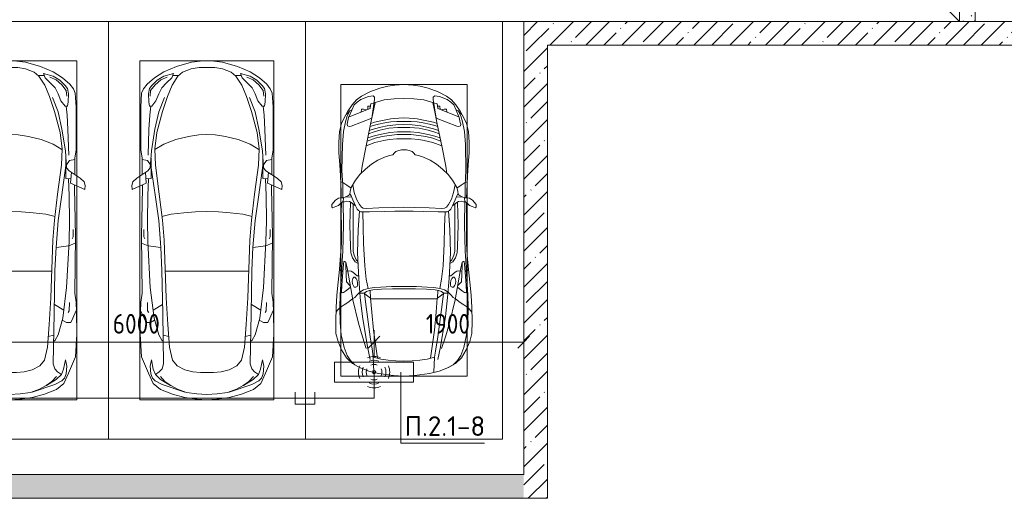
# Model space of a CAD drawing. Header units: millimetres. Extents: x -32229 to 170644, y -13689 to 125138.
# Tile 226 of 256: x 45008 to 57504, y 46900 to 52973. Entities that reach past the tile are written whole.
import ezdxf

# ---------------------------------------------------------------- set-up
doc = ezdxf.new("R2010")
doc.units = ezdxf.units.MM
for name, color, linetype, lineweight in [('A-ANNO-DIMS', 7, 'Continuous', 9), ('A-ANNO-DIMS-200', 7, 'Continuous', 9), ('A-ANNO-NOTE', 7, 'Continuous', 18), ('A-DETL-GENF', 7, 'Continuous', 18), ('A-DETL-THIN', 7, 'Continuous', 9), ('A-FLOR', 7, 'Continuous', 18), ('A-WALL', 7, 'Continuous', 18), ('A-WALL-PATT', 7, 'Continuous', 40), ('C-PRKG', 7, 'Continuous', 18), ('G-ANNO-TEXT', 7, 'Continuous', 9), ('I-WALL', 7, 'Continuous', 18)]:
    doc.layers.add(name, color=color, linetype=linetype, lineweight=lineweight)
doc.layers.add('A-DETL', color=7, linetype='Continuous', lineweight=9, true_color=0x00a600)
doc.styles.add('GOST Common_6', font='GOST_Common.ttf', dxfattribs={"width": 0.9, "height": 250})
doc.styles.add('ISOCPEUR', font='isocpeur.ttf', dxfattribs={"height": 250})
doc.dimstyles.new('ГОСТ_2_5_мм2', dxfattribs={"dimscale": 304.8, "dimtxt": 251.428749, "dimasz": 0.492126, "dimexe": 0.492126, "dimexo": 0.656168, "dimgap": 0.098425, "dimtad": 1, "dimdec": 0, "dimdsep": 46, "dimtxsty": 'GOST Common_6', "dimblk1": 'OBLIQUE', "dimblk2": 'OBLIQUE', "dimsah": 1, "dimcen": 0.09, "dimazin": 2, "dimtfac": 1, "dimtdec": 4, "dimtix": 1, "dimtmove": 0, "dimatfit": 3, "dimfxl": 1, "dimtvp": 1, "dimtolj": 1, "dimtzin": 0, "dimarcsym": 2})
pattern_1 = [(45, (0, 0), (-228.0985, 228.0985), []), (45, (228.1, 0), (-228.0985, 228.0985), [403.225, -80.645, 6.706, -73.939])]

# ---------------------------------------------------------------- blocks, each defined once
blk = doc.blocks.new('АР_Машиноместо - 4900x2400_М__5300х2500_-3113489--01 ЭО')
at = {"layer": 'A-DETL-GENF', "color": 253, "lineweight": 13, "true_color": 0xaaaaaa}
for p, q in [((1250, 4500), (1115, 4493)), ((1250, 4500), (1385, 4493)), ((686, 4392), (596, 4341)), ((804, 4437), (686, 4392)), ((927, 4467), (804, 4437)), ((861, 4260), (869, 4451)), ((1115, 4493), (927, 4467)), ((1385, 4493), (1573, 4467)), ((1573, 4467), (1696, 4437)), ((1639, 4260), (1631, 4451)), ((1696, 4437), (1814, 4392)), ((1814, 4392), (1904, 4341)), ((522, 4268), (459, 4167)), ((596, 4341), (522, 4268)), ((955, 4284), (861, 4259)), ((914, 4272), (894, 4122)), ((1050, 4297), (955, 4284)), ((1146, 4307), (1050, 4297)), ((1250, 4312), (1146, 4307)), ((1250, 4312), (1354, 4307)), ((1354, 4307), (1450, 4297)), ((1450, 4297), (1545, 4284)), ((1545, 4284), (1639, 4259)), ((1586, 4272), (1606, 4122)), ((1904, 4341), (1978, 4268)), ((1978, 4268), (2041, 4167)), ((459, 4167), (416, 4059)), ((2041, 4167), (2084, 4059)), ((416, 4059), (387, 3958)), ((894, 4122), (864, 3917)), ((1606, 4122), (1636, 3917)), ((2084, 4059), (2113, 3958)), ((387, 3958), (384, 3803)), ((864, 3917), (840, 3688)), ((1636, 3917), (1660, 3688)), ((2113, 3958), (2116, 3803)), ((384, 3803), (390, 3630)), ((2116, 3803), (2110, 3630)), ((404, 3666), (388, 3688)), ((390, 3630), (397, 3474)), ((439, 3630), (404, 3666)), ((491, 3594), (439, 3630)), ((840, 3688), (827, 3510)), ((1660, 3688), (1673, 3510)), ((2009, 3594), (2061, 3630)), ((2061, 3630), (2096, 3666)), ((2096, 3666), (2112, 3688)), ((2110, 3630), (2103, 3474)), ((538, 3567), (491, 3594)), ((598, 3519), (538, 3567)), ((625, 3501), (598, 3519)), ((655, 3470), (625, 3501)), ((676, 3260), (696, 3503)), ((773, 3472), (826, 3512)), ((826, 3512), (821, 3413)), ((1250, 3520), (827, 3517)), ((1250, 3520), (1673, 3517)), ((1674, 3512), (1679, 3413)), ((1727, 3472), (1674, 3512)), ((1824, 3260), (1804, 3503)), ((1845, 3470), (1875, 3501)), ((1875, 3501), (1902, 3519)), ((1902, 3519), (1962, 3567)), ((1962, 3567), (2009, 3594)), ((397, 3474), (416, 3306)), ((457, 3435), (466, 3441)), ((462, 3347), (457, 3435)), ((466, 3441), (482, 3439)), ((482, 3439), (508, 3423)), ((508, 3423), (567, 3375)), ((567, 3375), (570, 3361)), ((690, 3434), (655, 3470)), ((744, 3447), (691, 3447)), ((744, 3447), (773, 3472)), ((773, 3424), (744, 3447)), ((811, 3415), (773, 3424)), ((853, 3407), (811, 3415)), ((965, 3398), (853, 3407)), ((1103, 3394), (965, 3398)), ((1250, 3391), (1103, 3394)), ((1250, 3391), (1397, 3394)), ((1397, 3394), (1535, 3398)), ((1535, 3398), (1647, 3407)), ((1647, 3407), (1689, 3415)), ((1689, 3415), (1727, 3424)), ((1756, 3447), (1727, 3472)), ((1727, 3424), (1756, 3447)), ((1756, 3447), (1809, 3447)), ((1810, 3434), (1845, 3470)), ((1933, 3375), (1930, 3361)), ((1992, 3423), (1933, 3375)), ((2018, 3439), (1992, 3423)), ((2034, 3441), (2018, 3439)), ((2043, 3435), (2034, 3441)), ((2038, 3347), (2043, 3435)), ((2103, 3474), (2084, 3306)), ((416, 3306), (433, 3149)), ((475, 3180), (462, 3347)), ((522, 3303), (515, 3214)), ((565, 3350), (522, 3303)), ((570, 3361), (565, 3350)), ((594, 3293), (597, 3327)), ((600, 3262), (594, 3293)), ((597, 3327), (605, 3347)), ((612, 3246), (600, 3262)), ((605, 3347), (620, 3369)), ((620, 3369), (639, 3373)), ((643, 3260), (627, 3246)), ((639, 3373), (654, 3361)), ((657, 3286), (643, 3260)), ((654, 3361), (659, 3344)), ((661, 3321), (657, 3286)), ((659, 3344), (661, 3321)), ((659, 2936), (676, 3260)), ((1841, 2936), (1824, 3260)), ((1841, 3344), (1839, 3321)), ((1839, 3321), (1843, 3286)), ((1846, 3361), (1841, 3344)), ((1843, 3286), (1857, 3260)), ((1861, 3373), (1846, 3361)), ((1857, 3260), (1873, 3246)), ((1880, 3369), (1861, 3373)), ((1895, 3347), (1880, 3369)), ((1888, 3246), (1900, 3262)), ((1903, 3327), (1895, 3347)), ((1900, 3262), (1906, 3293)), ((1906, 3293), (1903, 3327)), ((1930, 3361), (1935, 3350)), ((1935, 3350), (1978, 3303)), ((1978, 3303), (1985, 3214)), ((2025, 3180), (2038, 3347)), ((2084, 3306), (2067, 3148)), ((457, 3174), (433, 3148)), ((433, 3149), (446, 2965)), ((475, 3174), (457, 3174)), ((481, 3085), (475, 3180)), ((515, 3214), (511, 3095)), ((558, 3165), (514, 3168)), ((579, 3168), (558, 3165)), ((602, 3179), (579, 3168)), ((654, 3228), (602, 3179)), ((627, 3246), (612, 3246)), ((675, 3228), (654, 3228)), ((1825, 3228), (1846, 3228)), ((1846, 3228), (1898, 3179)), ((1873, 3246), (1888, 3246)), ((1898, 3179), (1921, 3168)), ((1921, 3168), (1942, 3165)), ((1942, 3165), (1986, 3168)), ((1985, 3214), (1989, 3095)), ((2019, 3085), (2025, 3180)), ((2025, 3174), (2043, 3174)), ((2043, 3174), (2067, 3148)), ((2067, 3149), (2054, 2965)), ((486, 3046), (481, 3085)), ((504, 3047), (486, 3046)), ((512, 3061), (504, 3047)), ((511, 3095), (512, 3061)), ((644, 3025), (619, 2967)), ((665, 3046), (644, 3025)), ((1835, 3046), (1856, 3025)), ((1856, 3025), (1881, 2967)), ((1989, 3095), (1988, 3061)), ((1988, 3061), (1996, 3047)), ((1996, 3047), (2014, 3046)), ((2014, 3046), (2019, 3085)), ((446, 2965), (456, 2818)), ((619, 2967), (604, 2919)), ((604, 2919), (604, 2851)), ((668, 2638), (659, 2936)), ((1832, 2638), (1841, 2936)), ((1881, 2967), (1896, 2919)), ((1896, 2919), (1896, 2851)), ((2054, 2965), (2044, 2818)), ((456, 2818), (457, 2614)), ((604, 2851), (604, 2534)), ((1896, 2851), (1896, 2534)), ((2044, 2818), (2043, 2614)), ((685, 2406), (668, 2638)), ((1815, 2406), (1832, 2638)), ((457, 2614), (455, 2424)), ((604, 2534), (606, 2315)), ((1896, 2534), (1894, 2315)), ((2043, 2614), (2045, 2424)), ((455, 2424), (456, 2301)), ((657, 2380), (634, 2341)), ((673, 2400), (657, 2380)), ((701, 2415), (673, 2400)), ((814, 2417), (701, 2415)), ((999, 2409), (814, 2417)), ((1133, 2405), (999, 2409)), ((1250, 2407), (1133, 2405)), ((1250, 2407), (1367, 2405)), ((1367, 2405), (1501, 2409)), ((1501, 2409), (1686, 2417)), ((1686, 2417), (1799, 2415)), ((1799, 2415), (1827, 2400)), ((1827, 2400), (1843, 2380)), ((1843, 2380), (1866, 2341)), ((2045, 2424), (2044, 2301)), ((341, 2366), (333, 2351)), ((333, 2351), (335, 2322)), ((335, 2322), (382, 2266)), ((384, 2348), (341, 2366)), ((382, 2266), (417, 2243)), ((417, 2334), (384, 2348)), ((450, 2306), (417, 2334)), ((470, 2290), (450, 2306)), ((494, 2289), (470, 2290)), ((482, 2236), (479, 2289)), ((523, 2281), (494, 2289)), ((559, 2283), (523, 2281)), ((581, 2296), (559, 2283)), ((601, 2263), (580, 2214)), ((631, 2333), (581, 2296)), ((634, 2341), (601, 2263)), ((647, 2254), (620, 2169)), ((685, 2322), (647, 2254)), ((710, 2355), (685, 2322)), ((734, 2369), (710, 2355)), ((773, 2372), (734, 2369)), ((929, 2364), (773, 2372)), ((1115, 2359), (929, 2364)), ((1250, 2358), (1115, 2359)), ((1250, 2358), (1385, 2359)), ((1385, 2359), (1571, 2364)), ((1571, 2364), (1727, 2372)), ((1727, 2372), (1766, 2369)), ((1766, 2369), (1790, 2355)), ((1790, 2355), (1815, 2322)), ((1815, 2322), (1853, 2254)), ((1853, 2254), (1880, 2169)), ((1866, 2341), (1899, 2263)), ((1869, 2333), (1919, 2296)), ((1899, 2263), (1920, 2214)), ((1919, 2296), (1941, 2283)), ((1941, 2283), (1977, 2281)), ((1977, 2281), (2006, 2289)), ((2006, 2289), (2030, 2290)), ((2018, 2236), (2021, 2289)), ((2030, 2290), (2050, 2306)), ((2050, 2306), (2083, 2334)), ((2083, 2334), (2116, 2348)), ((2118, 2266), (2083, 2243)), ((2116, 2348), (2159, 2366)), ((2165, 2322), (2118, 2266)), ((2159, 2366), (2167, 2351)), ((2167, 2351), (2165, 2322)), ((417, 2243), (445, 2239)), ((445, 2239), (482, 2239)), ((445, 1957), (453, 2159)), ((453, 2159), (455, 2239)), ((505, 2230), (468, 2239)), ((537, 2212), (505, 2230)), ((587, 2231), (510, 2227)), ((564, 2195), (537, 2212)), ((567, 2154), (564, 2195)), ((580, 2214), (565, 2186)), ((581, 2106), (567, 2154)), ((620, 2169), (600, 2073)), ((1880, 2169), (1900, 2073)), ((1913, 2231), (1990, 2227)), ((1919, 2106), (1933, 2154)), ((1920, 2214), (1935, 2186)), ((1933, 2154), (1936, 2195)), ((1936, 2195), (1963, 2212)), ((1963, 2212), (1995, 2230)), ((1995, 2230), (2032, 2239)), ((2055, 2239), (2018, 2239)), ((2047, 2159), (2045, 2239)), ((2055, 1957), (2047, 2159)), ((2083, 2243), (2055, 2239)), ((475, 2041), (448, 2034)), ((526, 2075), (475, 2041)), ((579, 2113), (526, 2075)), ((635, 2015), (581, 2106)), ((691, 1942), (635, 2015)), ((1809, 1942), (1865, 2015)), ((1865, 2015), (1919, 2106)), ((1921, 2113), (1974, 2075)), ((1974, 2075), (2025, 2041)), ((2025, 2041), (2052, 2034)), ((435, 1821), (445, 1957)), ((761, 1872), (691, 1942)), ((718, 1834), (706, 1927)), ((1739, 1872), (1809, 1942)), ((1782, 1834), (1794, 1927)), ((2065, 1821), (2055, 1957)), ((422, 1663), (435, 1821)), ((770, 1576), (718, 1834)), ((838, 1812), (761, 1872)), ((917, 1761), (838, 1812)), ((1004, 1721), (917, 1761)), ((1496, 1721), (1583, 1761)), ((1583, 1761), (1662, 1812)), ((1662, 1812), (1739, 1872)), ((1730, 1576), (1782, 1834)), ((2078, 1663), (2065, 1821)), ((422, 1534), (422, 1663)), ((1065, 1700), (1004, 1721)), ((1107, 1690), (1065, 1700)), ((1124, 1671), (1107, 1690)), ((1147, 1651), (1124, 1671)), ((1185, 1636), (1147, 1651)), ((1218, 1629), (1185, 1636)), ((1218, 1629), (1250, 1627)), ((1282, 1629), (1250, 1627)), ((1282, 1629), (1315, 1636)), ((1315, 1636), (1353, 1651)), ((1353, 1651), (1376, 1671)), ((1376, 1671), (1393, 1690)), ((1393, 1690), (1435, 1700)), ((1435, 1700), (1496, 1721)), ((2078, 1534), (2078, 1663)), ((431, 1397), (422, 1534)), ((827, 1301), (770, 1576)), ((882, 1536), (770, 1576)), ((884, 1481), (782, 1518)), ((995, 1509), (882, 1536)), ((1060, 1496), (995, 1509)), ((1440, 1496), (1505, 1509)), ((1505, 1509), (1618, 1536)), ((1616, 1481), (1718, 1518)), ((1618, 1536), (1730, 1576)), ((1673, 1301), (1730, 1576)), ((2069, 1397), (2078, 1534)), ((456, 1296), (431, 1397)), ((887, 1447), (790, 1477)), ((871, 1401), (800, 1425)), ((874, 1361), (810, 1383)), ((945, 1381), (871, 1401)), ((973, 1460), (884, 1481)), ((986, 1426), (887, 1447)), ((1059, 1355), (945, 1381)), ((1062, 1446), (973, 1460)), ((1070, 1410), (986, 1426)), ((1159, 1489), (1060, 1496)), ((1164, 1435), (1062, 1446)), ((1168, 1400), (1070, 1410)), ((1250, 1488), (1159, 1489)), ((1250, 1435), (1164, 1435)), ((1250, 1400), (1168, 1400)), ((1250, 1488), (1341, 1489)), ((1250, 1435), (1336, 1435)), ((1250, 1400), (1332, 1400)), ((1332, 1400), (1430, 1410)), ((1336, 1435), (1438, 1446)), ((1341, 1489), (1440, 1496)), ((1430, 1410), (1514, 1426)), ((1438, 1446), (1527, 1460)), ((1441, 1355), (1555, 1381)), ((1514, 1426), (1613, 1447)), ((1527, 1460), (1616, 1481)), ((1555, 1381), (1629, 1401)), ((1613, 1447), (1710, 1477)), ((1626, 1361), (1690, 1383)), ((1629, 1401), (1700, 1425)), ((2044, 1296), (2069, 1397)), ((487, 1232), (456, 1296)), ((527, 1305), (532, 1326)), ((535, 1281), (527, 1305)), ((532, 1326), (554, 1333)), ((548, 1220), (535, 1281)), ((554, 1333), (581, 1327)), ((581, 1327), (841, 1226)), ((859, 1321), (820, 1334)), ((854, 1167), (827, 1301)), ((876, 1279), (828, 1294)), ((925, 1302), (859, 1321)), ((958, 1341), (874, 1361)), ((979, 1255), (876, 1279)), ((1007, 1284), (925, 1302)), ((1035, 1323), (958, 1341)), ((1084, 1236), (979, 1255)), ((1084, 1275), (1007, 1284)), ((1148, 1312), (1035, 1323)), ((1174, 1344), (1059, 1355)), ((1159, 1268), (1084, 1275)), ((1250, 1309), (1148, 1312)), ((1250, 1267), (1159, 1268)), ((1250, 1345), (1174, 1344)), ((1250, 1345), (1326, 1344)), ((1250, 1309), (1352, 1312)), ((1250, 1267), (1341, 1268)), ((1326, 1344), (1441, 1355)), ((1341, 1268), (1416, 1275)), ((1352, 1312), (1465, 1323)), ((1416, 1275), (1493, 1284)), ((1416, 1236), (1521, 1255)), ((1465, 1323), (1542, 1341)), ((1493, 1284), (1575, 1302)), ((1521, 1255), (1624, 1279)), ((1542, 1341), (1626, 1361)), ((1575, 1302), (1641, 1321)), ((1624, 1279), (1672, 1294)), ((1641, 1321), (1680, 1334)), ((1646, 1167), (1673, 1301)), ((1919, 1327), (1659, 1226)), ((1946, 1333), (1919, 1327)), ((1968, 1326), (1946, 1333)), ((1952, 1220), (1965, 1281)), ((1965, 1281), (1973, 1305)), ((1973, 1305), (1968, 1326)), ((2013, 1232), (2044, 1296)), ((539, 1140), (487, 1232)), ((540, 1160), (516, 1180)), ((593, 1057), (539, 1140)), ((561, 1133), (540, 1160)), ((587, 1126), (548, 1220)), ((589, 1122), (561, 1133)), ((618, 1057), (587, 1126)), ((841, 1226), (878, 991)), ((883, 1027), (854, 1167)), ((1183, 1227), (1084, 1236)), ((1250, 1224), (1183, 1227)), ((1250, 1224), (1317, 1227)), ((1317, 1227), (1416, 1236)), ((1617, 1027), (1646, 1167)), ((1659, 1226), (1622, 991)), ((1882, 1057), (1913, 1126)), ((1907, 1057), (1961, 1140)), ((1911, 1122), (1939, 1133)), ((1913, 1126), (1952, 1220)), ((1939, 1133), (1960, 1160)), ((1960, 1160), (1984, 1180)), ((1961, 1140), (2013, 1232)), ((647, 993), (593, 1057)), ((655, 1024), (618, 1057)), ((701, 989), (655, 1024)), ((1000, 994), (871, 1031)), ((1500, 994), (1629, 1031)), ((1799, 989), (1845, 1024)), ((1845, 1024), (1882, 1057)), ((1853, 993), (1907, 1057)), ((712, 946), (647, 993)), ((800, 953), (701, 989)), ((816, 891), (712, 946)), ((859, 944), (800, 953)), ((943, 845), (816, 891)), ((878, 959), (859, 944)), ((878, 991), (878, 959)), ((1127, 980), (1000, 994)), ((1250, 978), (1127, 980)), ((1250, 978), (1373, 980)), ((1373, 980), (1500, 994)), ((1557, 845), (1684, 891)), ((1622, 991), (1622, 959)), ((1622, 959), (1641, 944)), ((1641, 944), (1700, 953)), ((1684, 891), (1788, 946)), ((1700, 953), (1799, 989)), ((1788, 946), (1853, 993)), ((1044, 819), (943, 845)), ((1133, 806), (1044, 819)), ((1250, 800), (1133, 806)), ((1250, 800), (1367, 806)), ((1367, 806), (1456, 819)), ((1456, 819), (1557, 845))]:
    blk.add_line(p, q, dxfattribs=at)
at = {"layer": 'A-DETL-GENF', "color": 254, "lineweight": 13, "true_color": 0xd4d4d4}
for p, q in [((696, 4396), (625, 4355)), ((1804, 4396), (1875, 4355)), ((571, 4303), (528, 4240)), ((625, 4355), (571, 4303)), ((787, 4128), (821, 4290)), ((849, 4183), (861, 4260)), ((1651, 4183), (1639, 4260)), ((1713, 4128), (1679, 4290)), ((1875, 4355), (1929, 4303)), ((1929, 4303), (1972, 4240)), ((489, 4138), (455, 3977)), ((528, 4240), (489, 4138)), ((723, 4002), (772, 4150)), ((723, 3742), (787, 4128)), ((819, 4001), (849, 4183)), ((1681, 4001), (1651, 4183)), ((1777, 3742), (1713, 4128)), ((1777, 4002), (1728, 4150)), ((1972, 4240), (2011, 4138)), ((2011, 4138), (2045, 3977)), ((674, 3827), (723, 4002)), ((786, 3747), (819, 4001)), ((1714, 3747), (1681, 4001)), ((1826, 3827), (1777, 4002)), ((455, 3977), (439, 3823)), ((2045, 3977), (2061, 3823)), ((439, 3823), (434, 3624)), ((602, 3530), (674, 3827)), ((1898, 3530), (1826, 3827)), ((2061, 3823), (2066, 3624)), ((434, 3624), (440, 3469)), ((696, 3503), (723, 3742)), ((765, 3589), (786, 3747)), ((1735, 3589), (1714, 3747)), ((1804, 3503), (1777, 3742)), ((2066, 3624), (2060, 3469)), ((564, 3316), (602, 3530)), ((749, 3451), (765, 3589)), ((1751, 3451), (1735, 3589)), ((1936, 3316), (1898, 3530)), ((440, 3469), (462, 3137)), ((735, 3406), (688, 3436)), ((797, 3388), (735, 3406)), ((772, 3268), (797, 3388)), ((870, 3377), (797, 3388)), ((957, 3369), (870, 3377)), ((1543, 3369), (1630, 3377)), ((1630, 3377), (1703, 3388)), ((1703, 3388), (1765, 3406)), ((1728, 3268), (1703, 3388)), ((1765, 3406), (1812, 3436)), ((2060, 3469), (2038, 3137)), ((533, 3146), (564, 3316)), ((753, 3099), (772, 3268)), ((1093, 3361), (957, 3369)), ((1250, 3361), (1093, 3361)), ((1250, 3361), (1407, 3361)), ((1407, 3361), (1543, 3369)), ((1747, 3099), (1728, 3268)), ((1967, 3146), (1936, 3316)), ((462, 3137), (466, 3036)), ((512, 3053), (533, 3146)), ((1988, 3053), (1967, 3146)), ((2038, 3137), (2034, 3036)), ((466, 3036), (474, 2914)), ((595, 2998), (629, 3048)), ((629, 3048), (667, 3070)), ((738, 2818), (753, 3099)), ((1762, 2818), (1747, 3099)), ((1871, 3048), (1833, 3070)), ((1905, 2998), (1871, 3048)), ((2034, 3036), (2026, 2914)), ((474, 2914), (478, 2755)), ((572, 2853), (576, 2937)), ((576, 2937), (595, 2998)), ((1924, 2937), (1905, 2998)), ((1928, 2853), (1924, 2937)), ((2026, 2914), (2022, 2755)), ((478, 2755), (483, 2571)), ((564, 2581), (572, 2853)), ((734, 2607), (738, 2818)), ((1766, 2607), (1762, 2818)), ((1936, 2581), (1928, 2853)), ((2022, 2755), (2017, 2571)), ((483, 2571), (478, 2290)), ((571, 2291), (564, 2581)), ((728, 2416), (734, 2607)), ((1772, 2416), (1766, 2607)), ((1929, 2291), (1936, 2581)), ((2017, 2571), (2022, 2290)), ((472, 2078), (474, 2239)), ((2028, 2078), (2026, 2239)), ((463, 1890), (472, 2078)), ((2037, 1890), (2028, 2078)), ((471, 1561), (463, 1890)), ((2029, 1561), (2037, 1890)), ((483, 1396), (471, 1561)), ((2017, 1396), (2029, 1561)), ((507, 1274), (483, 1396)), ((1993, 1274), (2017, 1396)), ((528, 1199), (507, 1274)), ((1972, 1199), (1993, 1274)), ((562, 1132), (528, 1199)), ((819, 1103), (554, 1208)), ((709, 1113), (708, 1147)), ((1681, 1103), (1946, 1208)), ((1791, 1113), (1792, 1147)), ((1938, 1132), (1972, 1199)), ((738, 1114), (709, 1113)), ((773, 1121), (738, 1114)), ((793, 1076), (791, 1115)), ((823, 1074), (793, 1076)), ((824, 1064), (819, 1103)), ((828, 1045), (824, 1064)), ((871, 1032), (828, 1045)), ((1629, 1032), (1672, 1045)), ((1672, 1045), (1676, 1064)), ((1676, 1064), (1681, 1103)), ((1677, 1074), (1707, 1076)), ((1707, 1076), (1709, 1115)), ((1727, 1121), (1762, 1114)), ((1762, 1114), (1791, 1113))]:
    blk.add_line(p, q, dxfattribs=at)
at = {"layer": 'C-PRKG', "color": 253, "lineweight": 13, "true_color": 0xaaaaaa}
for p, q in [((2500, 5300), (0, 5300)), ((0, 0), (0, 5300)), ((2500, 0), (2500, 5300)), ((450, 4500), (2050, 4500)), ((450, 800), (450, 4500)), ((2050, 800), (2050, 4500)), ((450, 800), (2050, 800)), ((2500, 0), (0, 0))]:
    blk.add_line(p, q, dxfattribs=at)
blk = doc.blocks.new('АР_Машиноместо - 5300x2500_С-V13--01 ЭО')
at = {"layer": 'A-DETL-GENF', "color": 253, "lineweight": 13, "true_color": 0xaaaaaa}
for p, q in [((862, -572), (702, -640)), ((1053, -518), (862, -572)), ((1051, -599), (941, -642)), ((1149, -583), (1051, -599)), ((1165, -503), (1053, -518)), ((1250, -582), (1149, -583)), ((1250, -500), (1165, -503)), ((1250, -500), (1335, -503)), ((1250, -582), (1351, -583)), ((1335, -503), (1447, -518)), ((1351, -583), (1449, -599)), ((1447, -518), (1638, -572)), ((1449, -599), (1559, -642)), ((1638, -572), (1798, -640)), ((584, -715), (489, -796)), ((616, -746), (550, -812)), ((702, -640), (584, -715)), ((704, -696), (616, -746)), ((825, -661), (704, -696)), ((738, -778), (805, -716)), ((805, -716), (825, -661)), ((882, -692), (809, -809)), ((888, -686), (815, -687)), ((941, -642), (882, -692)), ((1559, -642), (1618, -692)), ((1612, -686), (1685, -687)), ((1618, -692), (1691, -809)), ((1695, -716), (1675, -661)), ((1675, -661), (1796, -696)), ((1762, -778), (1695, -716)), ((1796, -696), (1884, -746)), ((1798, -640), (1916, -715)), ((1884, -746), (1950, -812)), ((1916, -715), (2011, -796)), ((446, -853), (421, -911)), ((489, -796), (446, -853)), ((519, -852), (506, -920)), ((550, -812), (519, -852)), ((639, -920), (677, -844)), ((677, -844), (738, -778)), ((809, -809), (749, -950)), ((1691, -809), (1751, -950)), ((1823, -844), (1762, -778)), ((1861, -920), (1823, -844)), ((1950, -812), (1981, -852)), ((1981, -852), (1994, -920)), ((2011, -796), (2054, -853)), ((2054, -853), (2079, -911)), ((421, -911), (409, -1087)), ((506, -920), (510, -1019)), ((603, -1005), (639, -920)), ((749, -950), (687, -1141)), ((1751, -950), (1813, -1141)), ((1897, -1005), (1861, -920)), ((1994, -920), (1990, -1019)), ((2079, -911), (2091, -1087)), ((409, -1087), (411, -1634)), ((510, -1019), (522, -1074)), ((522, -1074), (549, -1076)), ((549, -1076), (603, -1005)), ((1951, -1076), (1897, -1005)), ((1978, -1074), (1951, -1076)), ((1990, -1019), (1978, -1074)), ((2091, -1087), (2089, -1634)), ((687, -1141), (615, -1410)), ((1813, -1141), (1885, -1410)), ((615, -1410), (589, -1616)), ((704, -1557), (853, -1499)), ((853, -1499), (1017, -1460)), ((1017, -1460), (1147, -1439)), ((1147, -1439), (1250, -1434)), ((1353, -1439), (1250, -1434)), ((1483, -1460), (1353, -1439)), ((1647, -1499), (1483, -1460)), ((1796, -1557), (1647, -1499)), ((1885, -1410), (1911, -1616)), ((589, -1616), (596, -1825)), ((590, -1624), (704, -1557)), ((1910, -1624), (1796, -1557)), ((1911, -1616), (1904, -1825)), ((411, -1634), (427, -1731)), ((427, -1731), (427, -1943)), ((547, -1643), (531, -1858)), ((541, -1994), (540, -1733)), ((1953, -1643), (1969, -1858)), ((1959, -1994), (1960, -1733)), ((2089, -1634), (2073, -1731)), ((2073, -1731), (2073, -1943)), ((495, -1765), (427, -1753)), ((534, -1817), (495, -1765)), ((531, -1858), (501, -1894)), ((597, -2231), (535, -1798)), ((596, -1825), (645, -2192)), ((1904, -1825), (1855, -2192)), ((1903, -2231), (1965, -1798)), ((1966, -1817), (2005, -1765)), ((1969, -1858), (1999, -1894)), ((2005, -1765), (2073, -1753)), ((358, -1990), (309, -2036)), ((501, -1894), (358, -1990)), ((480, -2053), (471, -1914)), ((541, -1994), (476, -1998)), ((506, -1996), (500, -2210)), ((1959, -1994), (2024, -1998)), ((1994, -1996), (2000, -2210)), ((1999, -1894), (2142, -1990)), ((2020, -2053), (2029, -1914)), ((2142, -1990), (2191, -2036)), ((309, -2036), (297, -2080)), ((297, -2080), (301, -2131)), ((301, -2131), (480, -2053)), ((428, -2308), (432, -2120)), ((432, -2120), (431, -2074)), ((2199, -2131), (2020, -2053)), ((2068, -2120), (2069, -2074)), ((2072, -2308), (2068, -2120)), ((2191, -2036), (2203, -2080)), ((2203, -2080), (2199, -2131)), ((500, -2210), (496, -2532)), ((637, -2526), (597, -2231)), ((645, -2192), (684, -2522)), ((1855, -2192), (1816, -2522)), ((1863, -2526), (1903, -2231)), ((2000, -2210), (2004, -2532)), ((418, -2723), (428, -2308)), ((2082, -2723), (2072, -2308)), ((496, -2532), (501, -2790)), ((637, -2526), (666, -2867)), ((684, -2522), (705, -2775)), ((1816, -2522), (1795, -2775)), ((1863, -2526), (1834, -2867)), ((2004, -2532), (1999, -2790)), ((426, -3447), (418, -2723)), ((448, -2639), (448, -2734)), ((448, -2734), (460, -2756)), ((2052, -2734), (2040, -2756)), ((2052, -2639), (2052, -2734)), ((2074, -3447), (2082, -2723)), ((505, -2847), (421, -2813)), ((501, -2790), (531, -3375)), ((666, -2867), (505, -2847)), ((666, -2865), (679, -3159)), ((705, -2775), (731, -3508)), ((1795, -2775), (1769, -3508)), ((1834, -2865), (1821, -3159)), ((1834, -2867), (1995, -2847)), ((1999, -2790), (1969, -3375)), ((1995, -2847), (2079, -2813)), ((679, -3159), (689, -3706)), ((1821, -3159), (1811, -3706)), ((409, -3560), (426, -3447)), ((531, -3375), (579, -3763)), ((1969, -3375), (1921, -3763)), ((2091, -3560), (2074, -3447)), ((406, -3688), (409, -3560)), ((495, -3566), (497, -3672)), ((687, -3589), (566, -3664)), ((731, -3508), (752, -3846)), ((1769, -3508), (1748, -3846)), ((1813, -3589), (1934, -3664)), ((2005, -3566), (2003, -3672)), ((2094, -3688), (2091, -3560)), ((403, -3968), (406, -3688)), ((408, -3667), (453, -3766)), ((497, -3672), (510, -3691)), ((689, -3706), (700, -4345)), ((1811, -3706), (1800, -4345)), ((2003, -3672), (1990, -3691)), ((2092, -3667), (2047, -3766)), ((2097, -3968), (2094, -3688)), ((453, -3766), (478, -3819)), ((478, -3819), (533, -3818)), ((533, -3818), (586, -3790)), ((579, -3763), (639, -3975)), ((752, -3846), (774, -4133)), ((1748, -3846), (1726, -4133)), ((1921, -3763), (1861, -3975)), ((1967, -3818), (1914, -3790)), ((2022, -3819), (1967, -3818)), ((2047, -3766), (2022, -3819)), ((420, -4254), (403, -3968)), ((639, -3975), (675, -4045)), ((1861, -3975), (1825, -4045)), ((2080, -4254), (2097, -3968)), ((675, -4045), (695, -4058)), ((1825, -4045), (1805, -4058)), ((774, -4133), (812, -4299)), ((1726, -4133), (1688, -4299)), ((507, -4463), (420, -4254)), ((544, -4295), (528, -4375)), ((569, -4413), (544, -4295)), ((700, -4345), (680, -4406)), ((812, -4299), (873, -4370)), ((873, -4370), (970, -4419)), ((1627, -4370), (1530, -4419)), ((1688, -4299), (1627, -4370)), ((1800, -4345), (1820, -4406)), ((1931, -4413), (1956, -4295)), ((1956, -4295), (1972, -4375)), ((1993, -4463), (2080, -4254)), ((566, -4595), (507, -4463)), ((528, -4375), (536, -4471)), ((536, -4471), (558, -4526)), ((595, -4479), (569, -4413)), ((662, -4543), (595, -4479)), ((645, -4445), (597, -4481)), ((680, -4406), (645, -4445)), ((970, -4419), (1070, -4447)), ((1070, -4447), (1167, -4453)), ((1167, -4453), (1250, -4454)), ((1333, -4453), (1250, -4454)), ((1430, -4447), (1333, -4453)), ((1530, -4419), (1430, -4447)), ((1820, -4406), (1855, -4445)), ((1838, -4543), (1905, -4479)), ((1855, -4445), (1903, -4481)), ((1905, -4479), (1931, -4413)), ((1934, -4595), (1993, -4463)), ((1964, -4471), (1942, -4526)), ((1972, -4375), (1964, -4471)), ((558, -4526), (591, -4560)), ((659, -4670), (566, -4595)), ((591, -4560), (681, -4606)), ((717, -4569), (660, -4505)), ((788, -4618), (662, -4543)), ((681, -4606), (967, -4704)), ((791, -4620), (717, -4569)), ((874, -4665), (791, -4620)), ((1819, -4606), (1533, -4704)), ((1626, -4665), (1709, -4620)), ((1709, -4620), (1783, -4569)), ((1712, -4618), (1838, -4543)), ((1783, -4569), (1840, -4505)), ((1909, -4560), (1819, -4606)), ((1841, -4670), (1934, -4595)), ((1942, -4526), (1909, -4560)), ((813, -4729), (659, -4670)), ((970, -4772), (813, -4729)), ((988, -4707), (874, -4665)), ((1122, -4726), (988, -4707)), ((1250, -4732), (1122, -4726)), ((1250, -4732), (1378, -4726)), ((1378, -4726), (1512, -4707)), ((1512, -4707), (1626, -4665)), ((1530, -4772), (1687, -4729)), ((1687, -4729), (1841, -4670)), ((1126, -4794), (970, -4772)), ((1250, -4800), (1126, -4794)), ((1250, -4800), (1374, -4794)), ((1374, -4794), (1530, -4772))]:
    blk.add_line(p, q, dxfattribs=at)
at = {"layer": 'A-DETL-GENF', "color": 254, "lineweight": 13, "true_color": 0xd4d4d4}
for p, q in [((665, -740), (592, -805)), ((743, -708), (665, -740)), ((1757, -708), (1835, -740)), ((1835, -740), (1908, -805)), ((535, -874), (528, -949)), ((592, -805), (535, -874)), ((1908, -805), (1965, -874)), ((1965, -874), (1972, -949)), ((710, -963), (637, -1146)), ((1790, -963), (1863, -1146)), ((537, -1076), (525, -1189)), ((1963, -1076), (1975, -1189)), ((525, -1189), (514, -1369)), ((637, -1146), (590, -1368)), ((1863, -1146), (1910, -1368)), ((1975, -1189), (1986, -1369)), ((514, -1369), (502, -1696)), ((590, -1368), (547, -1643)), ((1910, -1368), (1953, -1643)), ((1986, -1369), (1998, -1696)), ((678, -2473), (795, -2446)), ((795, -2446), (956, -2427)), ((956, -2427), (1105, -2414)), ((1105, -2414), (1250, -2413)), ((1395, -2414), (1250, -2413)), ((1544, -2427), (1395, -2414)), ((1705, -2446), (1544, -2427)), ((1822, -2473), (1705, -2446)), ((715, -3168), (1250, -3167)), ((1785, -3168), (1250, -3167)), ((695, -3980), (765, -3997)), ((1805, -3980), (1735, -3997))]:
    blk.add_line(p, q, dxfattribs=at)
at = {"layer": 'C-PRKG', "color": 253, "lineweight": 13, "true_color": 0xaaaaaa}
for p, q in [((2500, 0), (0, 0)), ((0, 0), (0, -5300)), ((2500, 0), (2500, -5300)), ((400, -500), (400, -4800)), ((400, -500), (2100, -500)), ((2100, -500), (2100, -4800)), ((400, -4800), (2100, -4800)), ((2500, -5300), (0, -5300))]:
    blk.add_line(p, q, dxfattribs=at)
blk = doc.blocks.new('Наметкина 10_РД_АР_П_rvt-1--01 ЭО')
at = {"layer": 'A-WALL-PATT', "lineweight": 5, "true_color": 0xaaaaaa}
h = blk.add_hatch(dxfattribs=at)
h.set_pattern_fill('FP_6', color=253, style=0, pattern_type=2)
h.set_pattern_definition([(135, (300.56, 377.28), (-565.6854, 6e-14), [10, -790]), (135, (349.8, 474.73), (-565.6854, 6e-14), [10, -790]), (135, (423.93, 473.06), (-565.6854, 6e-14), [10, -790]), (135, (229.92, 447.9), (-565.6854, 6e-14), [10, -790]), (135, (155.08, 447.9), (-565.6854, 6e-14), [10, -790]), (135, (114.9, 369.03), (-565.6854, 6e-14), [10, -790]), (135, (132.43, 285.8), (-565.6854, 6e-14), [10, -790]), (135, (214.66, 322), (-565.6854, 6e-14), [10, -790]), (135, (198.16, 261.88), (-565.6854, 6e-14), [10, -790]), (135, (45.2, 272.9), (-565.6854, 6e-14), [10, -790]), (135, (42.32, 336.16), (-565.6854, 6e-14), [10, -790]), (135, (92.26, 192.24), (-565.6854, 6e-14), [10, -790]), (135, (7.07, 149.2), (-565.6854, 6e-14), [10, -790]), (135, (80.6, 95.1), (-565.6854, 6e-14), [10, -790]), (135, (79.53, 36.94), (-565.6854, 6e-14), [10, -790]), (135, (153.87, 74.56), (-565.6854, 6e-14), [10, -790]), (135, (228.35, 124.8), (-565.6854, 6e-14), [10, -790]), (135, (279.75, 180.4), (-565.6854, 6e-14), [10, -790]), (135, (282.9, 31.63), (-565.6854, 6e-14), [10, -790]), (135, (377.38, 53.45), (-565.6854, 6e-14), [10, -790]), (135, (352.28, 102.7), (-565.6854, 6e-14), [10, -790]), (135, (354.05, 0), (-565.6854, 6e-14), [10, -790]), (135, (553.23, 16.45), (-565.6854, 6e-14), [10, -790]), (135, (542.38, 63.45), (-565.6854, 6e-14), [10, -790]), (135, (536.58, 239.3), (-565.6854, 6e-14), [10, -790]), (135, (475.85, 203.9), (-565.6854, 6e-14), [10, -790]), (135, (475.85, 316.54), (-565.6854, 6e-14), [10, -790]), (135, (520.8, 408.7), (-565.6854, 6e-14), [10, -790]), (135, (551.1, 470.8), (-565.6854, 6e-14), [10, -790]), (135, (235.25, 537.93), (-565.6854, 6e-14), [10, -790]), (135, (407.25, 547.65), (-565.6854, 6e-14), [10, -790]), (135, (94.5, 558.6), (-565.6854, 6e-14), [10, -790]), (135, (46.4, 532.3), (-565.6854, 6e-14), [10, -790]), (135, (85.56, 465.04), (-565.6854, 6e-14), [10, -790]), (135, (355.53, 181.14), (-565.6854, 6e-14), [10, -790]), (135, (362.23, 243.6), (-565.6854, 6e-14), [10, -790]), (135, (413.45, 344.1), (-565.6854, 6e-14), [10, -790]), (135, (286.3, 273.25), (-565.6854, 6e-14), [10, -790]), (135, (423.02, 263.72), (-565.6854, 6e-14), [10, -790]), (135, (162.94, 190.2), (-565.6854, 6e-14), [10, -790]), (135, (470.25, 120.93), (-565.6854, 6e-14), [10, -790]), (135, (484.48, 9.78), (-565.6854, 6e-14), [10, -790]), (45, (0, 212.13), (-565.6854, 0), []), (45, (212.13, 0), (-565.6854, 0), []), (45, (353.55, 0), (-565.6854, 0), []), (45, (0, 353.55), (-565.6854, 0), [])])
h.paths.add_polyline_path([(57135, 52950), (57135, 60450), (56935, 60450), (56935, 52950)])
h = blk.add_hatch(dxfattribs=at)
h.set_pattern_fill('FP_1', color=253, style=0, pattern_type=2)
h.set_pattern_definition(pattern_1)
h.paths.add_polyline_path([(51405, 52650), (76305, 52650), (76305, 52950), (51405, 52950)])
h = blk.add_hatch(dxfattribs=at)
h.set_pattern_fill('FP_1', color=253, style=0, pattern_type=2)
h.set_pattern_definition(pattern_1)
h.paths.add_polyline_path([(51705, 46900), (51705, 52650), (51405, 52650), (51405, 46900)])
h = blk.add_hatch(dxfattribs=at)
h.set_pattern_fill('FP_1', color=253, style=0, pattern_type=2)
h.set_pattern_definition(pattern_1)
h.paths.add_polyline_path([(16035, 46900), (51405, 46900), (51405, 47200), (16035, 47200)])
at = {"layer": 'A-FLOR', "color": 253, "lineweight": 13, "true_color": 0xaaaaaa}
for p, q in [((56935, 52950), (54035, 55850)), ((51405, 52950), (43535, 52950)), ((51405, 52950), (43535, 52950))]:
    blk.add_line(p, q, dxfattribs=at)
at = {"layer": 'A-WALL', "color": 253, "lineweight": 13, "true_color": 0xaaaaaa}
for p, q in [((76155, 52950), (51405, 52950)), ((51405, 52950), (51405, 52650)), ((51405, 52650), (51405, 47200)), ((51705, 52650), (75305, 52650)), ((51705, 46900), (51705, 52650)), ((51405, 47200), (43535, 47200)), ((32870, 46900), (51405, 46900)), ((51405, 46900), (51705, 46900))]:
    blk.add_line(p, q, dxfattribs=at)
at = {"layer": 'I-WALL', "color": 253, "lineweight": 13, "true_color": 0xaaaaaa}
for p, q in [((56935, 60450), (56935, 52950)), ((57135, 52950), (57135, 60450)), ((56935, 52950), (57135, 52950))]:
    blk.add_line(p, q, dxfattribs=at)
at = {"layer": 'C-PRKG', "color": 253, "lineweight": 13, "true_color": 0xaaaaaa}
for p in [(43635, 52950), (46135, 52950)]:
    blk.add_blockref('АР_Машиноместо - 5300x2500_С-V13--01 ЭО', p, dxfattribs=at)
at = {"layer": 'C-PRKG', "color": 253, "lineweight": 13, "true_color": 0xaaaaaa, "rotation": 180}
blk.add_blockref('АР_Машиноместо - 4900x2400_М__5300х2500_-3113489--01 ЭО', (51135, 52950), dxfattribs=at)
blk = doc.blocks.new('DIMBLOCK143--01 ЭО')
at = {"layer": 'A-ANNO-DIMS-200'}
for p, q in [((43505, 48680), (43505, 49032)), ((49505, 48691), (49505, 49032)), ((43505, 48882), (43430, 48807)), ((43505, 48882), (43580, 48957)), ((43505, 48882), (49505, 48882)), ((43505, 48882), (43505, 48680)), ((49505, 48882), (49430, 48807)), ((49505, 48882), (49580, 48957)), ((49505, 48882), (49505, 48691))]:
    blk.add_line(p, q, dxfattribs=at)
at = {"layer": 'A-ANNO-DIMS-200', "color": 0, "insert": (46190, 49239), "char_height": 250, "width": 756.84, "attachment_point": 1, "line_spacing_factor": 1.022761, "style": 'GOST Common_6'}
blk.add_mtext('6000', dxfattribs=at)
blk = doc.blocks.new('_Oblique')
at = {"color": 0, "linetype": 'ByBlock', "lineweight": -2}
blk.add_line((-0.5, -0.5), (0.5, 0.5), dxfattribs=at)
blk = doc.blocks.new('DIMBLOCK144--01 ЭО')
at = {"layer": 'A-ANNO-DIMS-200'}
for p, q in [((49505, 48691), (49505, 49032)), ((51405, 48788), (51405, 49032)), ((49505, 48882), (49430, 48807)), ((49505, 48882), (49580, 48957)), ((49505, 48882), (51405, 48882)), ((49505, 48882), (49505, 48691)), ((51405, 48882), (51330, 48807)), ((51405, 48882), (51480, 48957)), ((51405, 48882), (51405, 48788))]:
    blk.add_line(p, q, dxfattribs=at)
at = {"layer": 'A-ANNO-DIMS-200', "color": 0, "insert": (50163, 49239), "char_height": 250, "width": 700.59, "attachment_point": 1, "line_spacing_factor": 1.022761, "style": 'GOST Common_6'}
blk.add_mtext('1900', dxfattribs=at)

msp = doc.modelspace()

# ---------------------------------------------------------------- linework, layer by layer
at = {"layer": 'A-ANNO-NOTE', "color": 5, "lineweight": 9, "true_color": 0x0000ff}
for p, q in [((49005.4, 48627.3), (50005.4, 48627.3)), ((49005.4, 48374.6), (49005.4, 48627.3)), ((50005.4, 48627.3), (50005.4, 48374.6)), ((50005.4, 48374.6), (49005.4, 48374.6))]:
    msp.add_line(p, q, dxfattribs=at)
for centre in [(49504.5, 48500.8), (49505.4, 48501.7), (49505.4, 48499.9), (49506.3, 48500.8)]:
    msp.add_circle(centre, 20, dxfattribs=at)
for centre, radius, start, end in [((49505.4, 48499.9), 199.6, 66, 114), ((49505.4, 48499.9), 151.5, 66, 114), ((49506.3, 48500.8), 199.6, 156, 204), ((49506.3, 48500.8), 151.5, 156, 204), ((49506.3, 48500.8), 99.8, 156, 204), ((49505.4, 48499.9), 99.8, 66, 114), ((49504.5, 48500.8), 99.8, 336, 24), ((49504.5, 48500.8), 151.5, 336, 24), ((49504.5, 48500.8), 199.6, 336, 24), ((49505.4, 48501.7), 151.5, 246, 294), ((49505.4, 48501.7), 99.8, 246, 294), ((49505.4, 48501.7), 199.6, 246, 294)]:
    msp.add_arc(centre, radius, start, end, dxfattribs=at)
at = {"layer": 'A-DETL', "color": 5, "true_color": 0x0000ff}
for p, q in [((49505.4, 48491.4), (49505.4, 48171.4)), ((48504.9, 48246.4), (48504.9, 48096.4)), ((48754.9, 48096.4), (48754.9, 48246.4)), ((49505.4, 48171.4), (8238.2, 48171.4)), ((48504.9, 48096.4), (48754.9, 48096.4))]:
    msp.add_line(p, q, dxfattribs=at)
at = {"layer": 'A-DETL-THIN'}
for q in [(49845.2, 48501), (50905.2, 47601)]:
    msp.add_line((49845.2, 47601), q, dxfattribs=at)

# ---------------------------------------------------------------- block references
at = {"lineweight": 5}
msp.add_blockref('Наметкина 10_РД_АР_П_rvt-1--01 ЭО', (0, 0), dxfattribs=at)

# ---------------------------------------------------------------- texts
at = {"layer": 'G-ANNO-TEXT', "insert": (49892.9, 47941.3), "char_height": 250, "width": 1016.06, "attachment_point": 1, "line_spacing_factor": 1.139951, "style": 'ISOCPEUR'}
msp.add_mtext('\\pt600,1200,1800,2400,3000,3600,4200,4800,5400,6000,6600,7200,7800,8400,9000,9600,10200,10800,11400,12000,12600,13200,13800,14400,15000,15600,16200,16800,17400,18000,18600,19200;П.2.1-8', dxfattribs=at)

# ---------------------------------------------------------------- dimensions: what is measured, and where the dimension line sits
at = {"layer": 'A-ANNO-DIMS'}
for base, p1, p2, override, picture, middle in [((49505.4, 48881.9), (43505.2, 48479.5), (49505.4, 48491.4), {"dimpost": '<>', "dimfxl": 6000.175709}, 'DIMBLOCK143--01 ЭО', (46505.3, 49036.9)), ((51405.3, 48881.9), (49505.4, 48491.4), (51405.3, 48988), {"dimpost": '<>', "dimfxl": 1963.765994}, 'DIMBLOCK144--01 ЭО', (50455.3, 49036.9))]:
    dim = msp.add_linear_dim(base=base, p1=p1, p2=p2, dimstyle='ГОСТ_2_5_мм2', override=override, dxfattribs=at)
    dim.commit()
    dim.dimension.update_dxf_attribs({"geometry": picture, "text_midpoint": middle})

doc.saveas('drawing.dxf')
